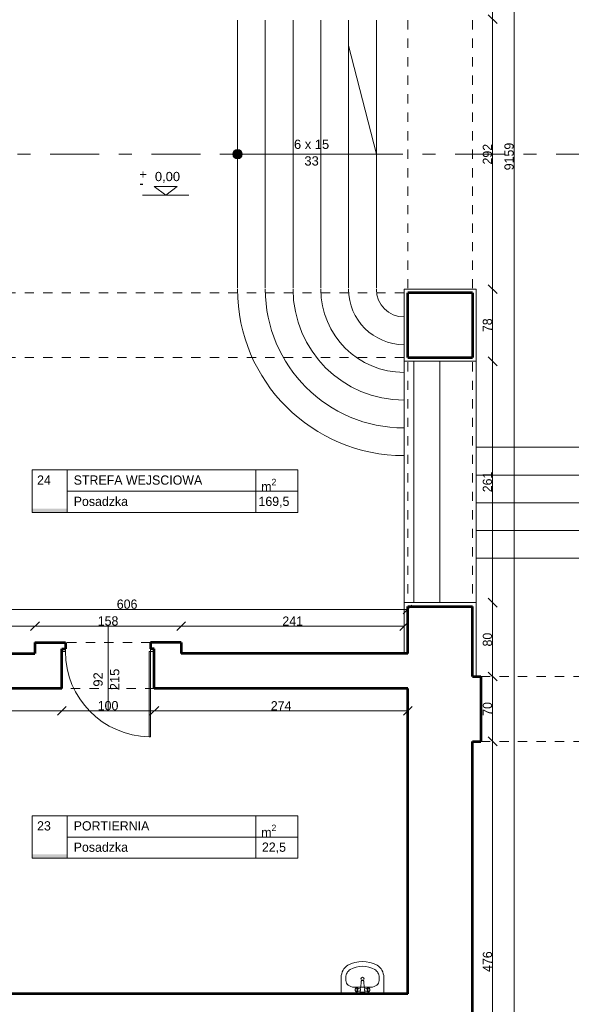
# Model space of a CAD drawing. Header units: inches. Extents: x -21887 to 84279, y -131485 to 67836.
# Tile 52 of 256: x -3914 to 2047, y 67 to 10716. Entities that reach past the tile are written whole.
import ezdxf

# ---------------------------------------------------------------- set-up
doc = ezdxf.new("R2010")
doc.units = ezdxf.units.IN
doc.header["$MEASUREMENT"] = 0
for name, pattern in [('Dashed copy', [200, 100, -100]), ('Double Dashed', [1093.611073, 529.166651, -211.666656, 141.111112, -211.666656]), ('Long Dashed', [1058.333302, 634.99999, -423.333311])]:
    doc.linetypes.add(name, pattern=pattern)
doc.layers.get('0').update_dxf_attribs({"lineweight": 13})
doc.layers.get('Defpoints').update_dxf_attribs({"lineweight": 13})
for name, color, linetype, lineweight in [('AI_MURY', 7, 'Continuous', 53), ('AI_WIDOK', 7, 'Continuous', 13), ('Dimensioning', 7, 'Continuous', 13), ('DRZWI', 7, 'Continuous', 13), ('Furniture & Equipment', 7, 'Continuous', 13), ('OPISY TABELKI', 7, 'Continuous', 13), ('PODCIAGI', 7, 'Continuous', 13), ('schodzy', 7, 'Continuous', 13)]:
    doc.layers.add(name, color=color, linetype=linetype, lineweight=lineweight)
doc.styles.add('GENERATED_STYLE_7', font='txt')
doc.styles.add('GENERATED_STYLE_8', font='txt')
doc.styles.add('GENERATED_STYLE_9', font='txt')
doc.styles.add('Style-Courier New', font='txt')
doc.dimstyles.new('Dimstyle_4', dxfattribs={"dimtxt": 100, "dimasz": 95, "dimexe": 0, "dimexo": 0, "dimgap": 0.09, "dimtad": 1, "dimdec": 0, "dimlfac": 0.1, "dimzin": 0, "dimdsep": 46, "dimlunit": 5, "dimtxsty": 'GENERATED_STYLE_7', "dimblk": 'ARROWHEAD_6', "dimcen": 0.09, "dimclrd": 161, "dimclre": 161, "dimclrt": 7, "dimadec": 0, "dimazin": 0, "dimtfac": 1, "dimtdec": 0, "dimtmove": 0, "dimatfit": 3, "dimfxl": 0, "dimtolj": 1, "dimtzin": 0, "dimarcsym": 0})
doc.dimstyles.new('Dimstyle_5', dxfattribs={"dimtxt": 100, "dimasz": 95, "dimexe": 0.18, "dimexo": 0, "dimgap": 0.09, "dimtad": 1, "dimtih": 1, "dimtoh": 1, "dimdec": 0, "dimlfac": 0.1, "dimzin": 0, "dimdsep": 46, "dimlunit": 5, "dimtxsty": 'GENERATED_STYLE_7', "dimblk": 'ARROWHEAD_6', "dimcen": 0.09, "dimclrd": 161, "dimclre": 161, "dimclrt": 7, "dimadec": 0, "dimazin": 0, "dimtfac": 1, "dimtdec": 0, "dimtmove": 0, "dimatfit": 3, "dimfxl": 0, "dimtolj": 1, "dimtzin": 0, "dimarcsym": 0})

# ---------------------------------------------------------------- blocks, each defined once
blk = doc.blocks.new('Basin 01_59')
at = {"layer": 'Furniture & Equipment', "color": 9, "linetype": 'Continuous'}
for p, q in [((0, 350), (0, 172)), ((460, 350), (0, 350)), ((154, 321), (153, 318)), ((154, 321), (153, 318)), ((155, 324), (154, 321)), ((155, 324), (154, 321)), ((157, 326), (155, 324)), ((157, 326), (155, 324)), ((158, 327), (157, 326)), ((158, 327), (157, 326)), ((163, 331), (158, 327)), ((163, 331), (158, 327)), ((160, 328), (158, 327)), ((160, 328), (158, 327)), ((162, 328), (160, 328)), ((162, 328), (160, 328)), ((163, 328), (162, 328)), ((163, 328), (162, 328)), ((165, 332), (163, 331)), ((165, 332), (163, 331)), ((165, 327), (163, 328)), ((165, 327), (163, 328)), ((167, 332), (165, 332)), ((167, 332), (165, 332)), ((167, 326), (165, 327)), ((167, 326), (165, 327)), ((169, 332), (167, 332)), ((169, 332), (167, 332)), ((168, 324), (167, 326)), ((168, 324), (167, 326)), ((169, 321), (168, 324)), ((169, 321), (168, 324)), ((171, 331), (169, 332)), ((202, 320), (169, 332)), ((171, 331), (169, 332)), ((202, 320), (169, 332)), ((170, 318), (169, 321)), ((170, 318), (169, 321)), ((173, 329), (171, 331)), ((173, 329), (171, 331)), ((174, 327), (173, 329)), ((174, 327), (173, 329)), ((176, 324), (174, 327)), ((176, 324), (174, 327)), ((177, 320), (176, 324)), ((177, 320), (176, 324)), ((178, 316), (177, 320)), ((178, 316), (177, 320)), ((203, 319), (202, 320)), ((203, 319), (202, 320)), ((204, 319), (203, 319)), ((204, 319), (203, 319)), ((206, 332), (205, 332)), ((205, 332), (205, 331)), ((206, 332), (205, 332)), ((205, 332), (205, 331)), ((205, 331), (205, 331)), ((205, 331), (205, 330)), ((205, 331), (205, 331)), ((205, 331), (205, 330)), ((205, 330), (205, 318)), ((205, 330), (205, 318)), ((207, 333), (206, 333)), ((206, 333), (206, 332)), ((207, 333), (206, 333)), ((206, 333), (206, 332)), ((206, 332), (206, 332)), ((206, 332), (206, 332)), ((208, 333), (207, 333)), ((207, 333), (207, 333)), ((208, 333), (207, 333)), ((207, 333), (207, 333)), ((252, 333), (208, 333)), ((252, 333), (208, 333)), ((253, 333), (252, 333)), ((253, 333), (252, 333)), ((253, 333), (253, 333)), ((253, 333), (253, 333)), ((253, 333), (253, 333)), ((253, 333), (253, 333)), ((254, 332), (253, 333)), ((254, 332), (253, 333)), ((255, 332), (254, 332)), ((254, 332), (254, 332)), ((255, 332), (254, 332)), ((254, 332), (254, 332)), ((255, 331), (255, 332)), ((255, 331), (255, 332)), ((255, 330), (255, 331)), ((255, 331), (255, 331)), ((255, 330), (255, 331)), ((255, 331), (255, 331)), ((255, 318), (255, 330)), ((255, 318), (255, 330)), ((257, 319), (256, 319)), ((257, 319), (256, 319)), ((258, 320), (257, 319)), ((258, 320), (257, 319)), ((258, 320), (291, 332)), ((258, 320), (291, 332)), ((283, 320), (282, 316)), ((283, 320), (282, 316)), ((284, 324), (283, 320)), ((284, 324), (283, 320)), ((286, 327), (284, 324)), ((286, 327), (284, 324)), ((287, 329), (286, 327)), ((287, 329), (286, 327)), ((289, 331), (287, 329)), ((289, 331), (287, 329)), ((291, 332), (289, 331)), ((291, 332), (289, 331)), ((291, 321), (290, 318)), ((291, 321), (290, 318)), ((293, 332), (291, 332)), ((293, 332), (291, 332)), ((292, 324), (291, 321)), ((292, 324), (291, 321)), ((293, 326), (292, 324)), ((293, 326), (292, 324)), ((295, 332), (293, 332)), ((295, 332), (293, 332)), ((295, 327), (293, 326)), ((295, 327), (293, 326)), ((297, 331), (295, 332)), ((297, 331), (295, 332)), ((297, 328), (295, 327)), ((297, 328), (295, 327)), ((297, 331), (302, 327)), ((297, 331), (302, 327)), ((298, 328), (297, 328)), ((298, 328), (297, 328)), ((300, 328), (298, 328)), ((300, 328), (298, 328)), ((302, 327), (300, 328)), ((302, 327), (300, 328)), ((303, 326), (302, 327)), ((303, 326), (302, 327)), ((305, 324), (303, 326)), ((305, 324), (303, 326)), ((306, 321), (305, 324)), ((306, 321), (305, 324)), ((307, 318), (306, 321)), ((307, 318), (306, 321)), ((460, 350), (460, 172)), ((139, 278), (139, 278)), ((321, 278), (139, 278)), ((153, 318), (152, 315)), ((153, 318), (152, 315)), ((152, 315), (152, 312)), ((152, 315), (152, 312)), ((152, 312), (152, 308)), ((152, 312), (152, 308)), ((152, 308), (152, 305)), ((152, 308), (152, 305)), ((152, 305), (152, 301)), ((152, 305), (152, 301)), ((152, 301), (153, 298)), ((152, 301), (153, 298)), ((153, 298), (154, 295)), ((153, 298), (154, 295)), ((154, 295), (155, 293)), ((154, 295), (155, 293)), ((155, 293), (157, 291)), ((155, 293), (157, 291)), ((157, 291), (158, 289)), ((157, 291), (158, 289)), ((158, 289), (160, 288)), ((163, 286), (158, 289)), ((158, 289), (160, 288)), ((163, 286), (158, 289)), ((160, 288), (162, 288)), ((160, 288), (162, 288)), ((162, 288), (163, 288)), ((162, 288), (163, 288)), ((163, 288), (165, 289)), ((163, 288), (165, 289)), ((163, 286), (165, 285)), ((163, 286), (165, 285)), ((165, 289), (167, 291)), ((165, 289), (167, 291)), ((165, 285), (167, 284)), ((165, 285), (167, 284)), ((167, 291), (168, 293)), ((167, 291), (168, 293)), ((167, 284), (169, 285)), ((167, 284), (169, 285)), ((168, 293), (169, 295)), ((168, 293), (169, 295)), ((169, 295), (170, 298)), ((169, 295), (170, 298)), ((202, 296), (169, 285)), ((202, 296), (169, 285)), ((169, 285), (171, 286)), ((169, 285), (171, 286)), ((171, 315), (170, 318)), ((171, 315), (170, 318)), ((170, 298), (171, 301)), ((170, 298), (171, 301)), ((171, 312), (171, 315)), ((171, 312), (171, 315)), ((172, 308), (171, 312)), ((172, 308), (171, 312)), ((171, 305), (172, 308)), ((171, 305), (172, 308)), ((171, 301), (171, 305)), ((171, 301), (171, 305)), ((171, 286), (173, 287)), ((171, 286), (173, 287)), ((173, 287), (174, 290)), ((173, 287), (174, 290)), ((174, 290), (176, 293)), ((174, 290), (176, 293)), ((176, 293), (177, 296)), ((176, 293), (177, 296)), ((177, 296), (178, 300)), ((177, 296), (178, 300)), ((179, 312), (178, 316)), ((179, 312), (178, 316)), ((178, 300), (179, 304)), ((178, 300), (179, 304)), ((179, 308), (179, 312)), ((179, 308), (179, 312)), ((179, 304), (179, 308)), ((179, 304), (179, 308)), ((202, 296), (203, 297)), ((202, 296), (203, 297)), ((203, 297), (204, 298)), ((203, 297), (204, 298)), ((205, 317), (204, 319)), ((205, 317), (204, 319)), ((204, 298), (205, 299)), ((204, 298), (205, 299)), ((207, 318), (205, 318)), ((207, 318), (205, 318)), ((206, 316), (205, 317)), ((206, 316), (205, 317)), ((205, 299), (206, 300)), ((205, 299), (206, 300)), ((205, 298), (205, 296)), ((207, 298), (205, 298)), ((205, 298), (205, 296)), ((207, 298), (205, 298)), ((205, 296), (205, 296)), ((205, 296), (205, 295)), ((205, 296), (205, 296)), ((205, 296), (205, 295)), ((205, 295), (208, 288)), ((205, 295), (208, 288)), ((207, 314), (206, 316)), ((207, 314), (206, 316)), ((206, 300), (207, 302)), ((206, 300), (207, 302)), ((207, 312), (207, 314)), ((207, 312), (207, 314)), ((207, 310), (207, 312)), ((207, 310), (207, 312)), ((207, 308), (207, 310)), ((207, 308), (207, 310)), ((207, 306), (207, 308)), ((207, 306), (207, 308)), ((207, 304), (207, 306)), ((207, 304), (207, 306)), ((207, 302), (207, 304)), ((207, 302), (207, 304)), ((208, 289), (211, 277)), ((208, 289), (211, 277)), ((211, 277), (213, 260)), ((211, 277), (213, 260)), ((213, 260), (215, 239)), ((213, 260), (215, 239)), ((215, 239), (217, 216)), ((215, 239), (217, 216)), ((217, 214), (217, 216)), ((217, 214), (217, 216)), ((218, 212), (217, 214)), ((217, 214), (217, 214)), ((218, 212), (217, 214)), ((217, 214), (217, 214)), ((243, 214), (242, 212)), ((243, 214), (242, 212)), ((245, 239), (243, 216)), ((245, 239), (243, 216)), ((243, 216), (243, 214)), ((243, 216), (243, 214)), ((243, 214), (243, 214)), ((243, 214), (243, 214)), ((247, 260), (245, 239)), ((247, 260), (245, 239)), ((249, 277), (247, 260)), ((249, 277), (247, 260)), ((252, 289), (249, 277)), ((252, 289), (249, 277)), ((255, 295), (252, 288)), ((255, 295), (252, 288)), ((255, 318), (253, 318)), ((255, 318), (253, 318)), ((254, 316), (253, 314)), ((254, 316), (253, 314)), ((253, 314), (253, 312)), ((253, 314), (253, 312)), ((253, 312), (253, 310)), ((253, 312), (253, 310)), ((253, 310), (253, 308)), ((253, 310), (253, 308)), ((253, 308), (253, 306)), ((253, 308), (253, 306)), ((253, 306), (253, 304)), ((253, 306), (253, 304)), ((253, 304), (253, 302)), ((253, 304), (253, 302)), ((253, 302), (254, 300)), ((253, 302), (254, 300)), ((255, 298), (253, 298)), ((255, 298), (253, 298)), ((255, 317), (254, 316)), ((255, 317), (254, 316)), ((254, 300), (255, 299)), ((254, 300), (255, 299)), ((256, 319), (255, 317)), ((256, 319), (255, 317)), ((255, 299), (256, 298)), ((255, 299), (256, 298)), ((255, 296), (255, 298)), ((255, 296), (255, 298)), ((255, 295), (255, 296)), ((255, 296), (255, 296)), ((255, 295), (255, 296)), ((255, 296), (255, 296)), ((256, 298), (257, 297)), ((256, 298), (257, 297)), ((257, 297), (258, 296)), ((257, 297), (258, 296)), ((258, 296), (291, 285)), ((258, 296), (291, 285)), ((282, 316), (281, 312)), ((282, 316), (281, 312)), ((281, 312), (281, 308)), ((281, 312), (281, 308)), ((281, 308), (281, 304)), ((281, 308), (281, 304)), ((281, 304), (282, 300)), ((281, 304), (282, 300)), ((282, 300), (283, 296)), ((282, 300), (283, 296)), ((283, 296), (284, 293)), ((283, 296), (284, 293)), ((284, 293), (286, 290)), ((284, 293), (286, 290)), ((286, 290), (287, 287)), ((286, 290), (287, 287)), ((287, 287), (289, 286)), ((287, 287), (289, 286)), ((289, 312), (288, 308)), ((289, 312), (288, 308)), ((288, 308), (289, 305)), ((288, 308), (289, 305)), ((290, 318), (289, 315)), ((290, 318), (289, 315)), ((289, 315), (289, 312)), ((289, 315), (289, 312)), ((289, 305), (289, 301)), ((289, 305), (289, 301)), ((289, 301), (290, 298)), ((289, 301), (290, 298)), ((289, 286), (291, 285)), ((289, 286), (291, 285)), ((290, 298), (291, 295)), ((290, 298), (291, 295)), ((291, 295), (292, 293)), ((291, 295), (292, 293)), ((291, 285), (293, 284)), ((291, 285), (293, 284)), ((292, 293), (293, 291)), ((292, 293), (293, 291)), ((293, 291), (295, 289)), ((293, 291), (295, 289)), ((293, 284), (295, 285)), ((293, 284), (295, 285)), ((295, 289), (297, 288)), ((295, 289), (297, 288)), ((295, 285), (297, 286)), ((295, 285), (297, 286)), ((297, 288), (298, 288)), ((297, 286), (302, 289)), ((297, 288), (298, 288)), ((297, 286), (302, 289)), ((298, 288), (300, 288)), ((298, 288), (300, 288)), ((300, 288), (302, 289)), ((300, 288), (302, 289)), ((302, 289), (303, 291)), ((302, 289), (303, 291)), ((303, 291), (305, 293)), ((303, 291), (305, 293)), ((305, 293), (306, 295)), ((305, 293), (306, 295)), ((306, 295), (307, 298)), ((306, 295), (307, 298)), ((308, 315), (307, 318)), ((308, 315), (307, 318)), ((307, 298), (308, 301)), ((307, 298), (308, 301)), ((308, 312), (308, 315)), ((308, 312), (308, 315)), ((308, 308), (308, 312)), ((308, 308), (308, 312)), ((308, 305), (308, 308)), ((308, 305), (308, 308)), ((308, 301), (308, 305)), ((308, 301), (308, 305)), ((50, 207), (50, 172)), ((219, 210), (218, 212)), ((219, 210), (218, 212)), ((220, 208), (219, 210)), ((220, 208), (219, 210)), ((222, 207), (220, 208)), ((222, 207), (220, 208)), ((223, 206), (222, 207)), ((223, 206), (222, 207)), ((226, 205), (223, 206)), ((226, 205), (223, 206)), ((225, 205), (224, 206)), ((227, 204), (225, 205)), ((228, 204), (226, 205)), ((228, 204), (226, 205)), ((228, 204), (227, 204)), ((230, 204), (228, 204)), ((230, 204), (228, 204)), ((230, 204), (228, 204)), ((232, 204), (230, 204)), ((232, 204), (230, 204)), ((232, 204), (230, 204)), ((234, 205), (232, 204)), ((234, 205), (232, 204)), ((233, 204), (232, 204)), ((235, 205), (233, 204)), ((237, 206), (234, 205)), ((237, 206), (234, 205)), ((236, 206), (235, 205)), ((238, 207), (237, 206)), ((238, 207), (237, 206)), ((240, 208), (238, 207)), ((240, 208), (238, 207)), ((241, 210), (240, 208)), ((241, 210), (240, 208)), ((242, 212), (241, 210)), ((242, 212), (241, 210)), ((410, 207), (410, 172))]:
    blk.add_line(p, q, dxfattribs=at)
at = {"layer": 'Furniture & Equipment', "color": 9, "linetype": 'Continuous', "flags": 128}
for points in [[(139, 278), (122, 277), (105, 273), (90, 266), (76, 257), (65, 247), (57, 235), (52, 221), (50, 207)], [(410, 207), (408, 221), (403, 235), (395, 247), (384, 257), (370, 266), (355, 273), (338, 277), (321, 278)], [(0, 172), (1, 152), (5, 133), (11, 114), (20, 96), (30, 80), (43, 66), (57, 53), (73, 42)], [(50, 172), (51, 159), (53, 147), (57, 135), (63, 124), (69, 113), (77, 104), (86, 96), (97, 89)], [(363, 89), (374, 96), (383, 104), (391, 113), (397, 124), (403, 135), (407, 147), (409, 159), (410, 172)], [(387, 42), (403, 53), (417, 66), (430, 80), (440, 96), (449, 114), (455, 133), (459, 152), (460, 172)], [(73, 42), (110, 24), (149, 11), (189, 3), (230, 0), (271, 3), (311, 11), (350, 24), (387, 42)], [(97, 89), (128, 73), (161, 62), (195, 55), (230, 53), (265, 55), (299, 62), (332, 73), (363, 89)]]:
    blk.add_lwpolyline(points, dxfattribs=at)
at = {"layer": 'Furniture & Equipment', "color": 9, "linetype": 'Continuous'}
blk.add_circle((230, 189), 17.5, dxfattribs=at)
blk = doc.blocks.new('ARROWHEAD_6')
at = {"color": 0, "linetype": 'Continuous'}
for p, q in [((0, 0), (-1, 0)), ((-0.5, -0.5), (0.5, 0.5))]:
    blk.add_line(p, q, dxfattribs=at)
blk = doc.blocks.new('*U207')
at = {"layer": 'Defpoints', "color": 0, "linetype": 'Continuous'}
for p in [(725, 55031), (1431, 55031), (853, -36559)]:
    blk.add_point(p, dxfattribs=at)
at = {"layer": 'Dimensioning', "color": 161, "linetype": 'Continuous', "lineweight": -2}
for p, q in [((1431, 55031), (1431, 55031)), ((1431, -36464), (1431, 54936)), ((1431, -36559), (1431, -36559))]:
    blk.add_line(p, q, dxfattribs=at)
at = {"layer": 'Dimensioning', "color": 161, "linetype": 'Continuous', "lineweight": -2, "xscale": 95, "yscale": 95, "zscale": 95}
for p, rotation in [((1431, 55031), 90), ((1431, -36559), 270)]:
    blk.add_blockref('ARROWHEAD_6', p, dxfattribs=dict(at, rotation=rotation))
at = {"layer": 'Dimensioning', "color": 7, "linetype": 'Continuous', "insert": (1375, 9236), "char_height": 100, "attachment_point": 5, "rotation": 90, "style": 'GENERATED_STYLE_7'}
blk.add_mtext('9159', dxfattribs=at)
blk = doc.blocks.new('*D1941')
at = {"layer": 'Defpoints'}
for p in [(725, 55031), (1431, 55031), (1431, 9236), (853, -36559)]:
    blk.add_point(p, dxfattribs=at)
at = {"layer": 'Dimensioning', "color": 161, "linetype": 'Continuous'}
blk.add_blockref('*U207', (0, 0), dxfattribs=at)
blk = doc.blocks.new('*U1072')
at = {"layer": 'Defpoints', "color": 0, "linetype": 'Continuous'}
for p in [(-5783, 4303), (277, 4337), (277, 4233)]:
    blk.add_point(p, dxfattribs=at)
at = {"layer": 'Dimensioning', "color": 161, "linetype": 'Continuous', "lineweight": -2}
for p, q in [((-5783, 4337), (-5783, 4338)), ((-5688, 4337), (182, 4337)), ((277, 4337), (277, 4338))]:
    blk.add_line(p, q, dxfattribs=at)
at = {"layer": 'Dimensioning', "color": 161, "linetype": 'Continuous', "lineweight": -2, "xscale": 95, "yscale": 95, "zscale": 95, "rotation": 180}
blk.add_blockref('ARROWHEAD_6', (-5783, 4337), dxfattribs=at)
at = {"layer": 'Dimensioning', "color": 161, "linetype": 'Continuous', "lineweight": -2, "xscale": 95, "yscale": 95, "zscale": 95}
blk.add_blockref('ARROWHEAD_6', (277, 4337), dxfattribs=at)
at = {"layer": 'Dimensioning', "color": 7, "linetype": 'Continuous', "insert": (-2753, 4394), "char_height": 100, "attachment_point": 5, "style": 'GENERATED_STYLE_7'}
blk.add_mtext('606', dxfattribs=at)
blk = doc.blocks.new('*D2021')
at = {"layer": 'Defpoints'}
for p in [(-5783, 4303), (-2753, 4337), (277, 4337), (277, 4233)]:
    blk.add_point(p, dxfattribs=at)
at = {"layer": 'Dimensioning', "color": 161, "linetype": 'Continuous'}
blk.add_blockref('*U1072', (0, 0), dxfattribs=at)
blk = doc.blocks.new('*U1176')
at = {"layer": 'Defpoints', "color": 0, "linetype": 'Continuous'}
for p in [(-3459, 3481), (-6549, 3233), (-3459, 3240)]:
    blk.add_point(p, dxfattribs=at)
at = {"layer": 'Dimensioning', "color": 161, "linetype": 'Continuous', "lineweight": -2}
for p, q in [((-6549, 3240), (-6549, 3240)), ((-6454, 3240), (-3554, 3240)), ((-3459, 3240), (-3459, 3240))]:
    blk.add_line(p, q, dxfattribs=at)
at = {"layer": 'Dimensioning', "color": 161, "linetype": 'Continuous', "lineweight": -2, "xscale": 95, "yscale": 95, "zscale": 95, "rotation": 180}
blk.add_blockref('ARROWHEAD_6', (-6549, 3240), dxfattribs=at)
at = {"layer": 'Dimensioning', "color": 161, "linetype": 'Continuous', "lineweight": -2, "xscale": 95, "yscale": 95, "zscale": 95}
blk.add_blockref('ARROWHEAD_6', (-3459, 3240), dxfattribs=at)
at = {"layer": 'Dimensioning', "color": 7, "linetype": 'Continuous', "insert": (-5004, 3296), "char_height": 100, "attachment_point": 5, "style": 'GENERATED_STYLE_7'}
blk.add_mtext('309', dxfattribs=at)
blk = doc.blocks.new('*D2179')
at = {"layer": 'Defpoints'}
for p in [(-3459, 3481), (-6549, 3233), (-5004, 3240), (-3459, 3240)]:
    blk.add_point(p, dxfattribs=at)
at = {"layer": 'Dimensioning', "color": 161, "linetype": 'Continuous'}
blk.add_blockref('*U1176', (0, 0), dxfattribs=at)
blk = doc.blocks.new('*U1177')
at = {"layer": 'Defpoints', "color": 0, "linetype": 'Continuous'}
for p in [(-3459, 3481), (-2459, 3481), (-2459, 3240)]:
    blk.add_point(p, dxfattribs=at)
at = {"layer": 'Dimensioning', "color": 161, "linetype": 'Continuous', "lineweight": -2}
for p, q in [((-3459, 3240), (-3459, 3240)), ((-3364, 3240), (-2554, 3240)), ((-2459, 3240), (-2459, 3240))]:
    blk.add_line(p, q, dxfattribs=at)
at = {"layer": 'Dimensioning', "color": 161, "linetype": 'Continuous', "lineweight": -2, "xscale": 95, "yscale": 95, "zscale": 95, "rotation": 180}
blk.add_blockref('ARROWHEAD_6', (-3459, 3240), dxfattribs=at)
at = {"layer": 'Dimensioning', "color": 161, "linetype": 'Continuous', "lineweight": -2, "xscale": 95, "yscale": 95, "zscale": 95}
blk.add_blockref('ARROWHEAD_6', (-2459, 3240), dxfattribs=at)
at = {"layer": 'Dimensioning', "color": 7, "linetype": 'Continuous', "insert": (-2959, 3296), "char_height": 100, "attachment_point": 5, "style": 'GENERATED_STYLE_7'}
blk.add_mtext('100', dxfattribs=at)
blk = doc.blocks.new('*D2180')
at = {"layer": 'Defpoints'}
for p in [(-3459, 3481), (-2459, 3481), (-2959, 3240), (-2459, 3240)]:
    blk.add_point(p, dxfattribs=at)
at = {"layer": 'Dimensioning', "color": 161, "linetype": 'Continuous'}
blk.add_blockref('*U1177', (0, 0), dxfattribs=at)
blk = doc.blocks.new('*U1178')
at = {"layer": 'Defpoints', "color": 0, "linetype": 'Continuous'}
for p in [(-2459, 3481), (281, 3481), (281, 3240)]:
    blk.add_point(p, dxfattribs=at)
at = {"layer": 'Dimensioning', "color": 161, "linetype": 'Continuous', "lineweight": -2}
for p, q in [((-2459, 3240), (-2459, 3240)), ((-2364, 3240), (186, 3240)), ((281, 3240), (281, 3240))]:
    blk.add_line(p, q, dxfattribs=at)
at = {"layer": 'Dimensioning', "color": 161, "linetype": 'Continuous', "lineweight": -2, "xscale": 95, "yscale": 95, "zscale": 95, "rotation": 180}
blk.add_blockref('ARROWHEAD_6', (-2459, 3240), dxfattribs=at)
at = {"layer": 'Dimensioning', "color": 161, "linetype": 'Continuous', "lineweight": -2, "xscale": 95, "yscale": 95, "zscale": 95}
blk.add_blockref('ARROWHEAD_6', (281, 3240), dxfattribs=at)
at = {"layer": 'Dimensioning', "color": 7, "linetype": 'Continuous', "insert": (-1089, 3295), "char_height": 100, "attachment_point": 5, "style": 'GENERATED_STYLE_7'}
blk.add_mtext('274', dxfattribs=at)
blk = doc.blocks.new('*D2181')
at = {"layer": 'Defpoints'}
for p in [(-2459, 3481), (281, 3481), (-1089, 3240), (281, 3240)]:
    blk.add_point(p, dxfattribs=at)
at = {"layer": 'Dimensioning', "color": 161, "linetype": 'Continuous'}
blk.add_blockref('*U1178', (0, 0), dxfattribs=at)
blk = doc.blocks.new('*U1398')
at = {"layer": 'Defpoints', "color": 0, "linetype": 'Continuous'}
for p in [(-5819, 4280), (-3749, 4156), (-3749, 3981)]:
    blk.add_point(p, dxfattribs=at)
at = {"layer": 'Dimensioning', "color": 161, "linetype": 'Continuous', "lineweight": -2}
for p, q in [((-5819, 4156), (-5819, 4156)), ((-5724, 4156), (-3844, 4156)), ((-3749, 4156), (-3749, 4156))]:
    blk.add_line(p, q, dxfattribs=at)
at = {"layer": 'Dimensioning', "color": 161, "linetype": 'Continuous', "lineweight": -2, "xscale": 95, "yscale": 95, "zscale": 95, "rotation": 180}
blk.add_blockref('ARROWHEAD_6', (-5819, 4156), dxfattribs=at)
at = {"layer": 'Dimensioning', "color": 161, "linetype": 'Continuous', "lineweight": -2, "xscale": 95, "yscale": 95, "zscale": 95}
blk.add_blockref('ARROWHEAD_6', (-3749, 4156), dxfattribs=at)
at = {"layer": 'Dimensioning', "color": 7, "linetype": 'Continuous', "insert": (-4784, 4212), "char_height": 100, "attachment_point": 5, "style": 'GENERATED_STYLE_7'}
blk.add_mtext('207', dxfattribs=at)
blk = doc.blocks.new('*D2606')
at = {"layer": 'Defpoints'}
for p in [(-5819, 4280), (-4784, 4156), (-3749, 4156), (-3749, 3981)]:
    blk.add_point(p, dxfattribs=at)
at = {"layer": 'Dimensioning', "color": 161, "linetype": 'Continuous'}
blk.add_blockref('*U1398', (0, 0), dxfattribs=at)
blk = doc.blocks.new('*U1399')
at = {"layer": 'Defpoints', "color": 0, "linetype": 'Continuous'}
for p in [(-2169, 4156), (-3749, 3981), (-2169, 3981)]:
    blk.add_point(p, dxfattribs=at)
at = {"layer": 'Dimensioning', "color": 161, "linetype": 'Continuous', "lineweight": -2}
for p, q in [((-3749, 4156), (-3749, 4156)), ((-3654, 4156), (-2264, 4156)), ((-2169, 4156), (-2169, 4156))]:
    blk.add_line(p, q, dxfattribs=at)
at = {"layer": 'Dimensioning', "color": 161, "linetype": 'Continuous', "lineweight": -2, "xscale": 95, "yscale": 95, "zscale": 95, "rotation": 180}
blk.add_blockref('ARROWHEAD_6', (-3749, 4156), dxfattribs=at)
at = {"layer": 'Dimensioning', "color": 161, "linetype": 'Continuous', "lineweight": -2, "xscale": 95, "yscale": 95, "zscale": 95}
blk.add_blockref('ARROWHEAD_6', (-2169, 4156), dxfattribs=at)
at = {"layer": 'Dimensioning', "color": 7, "linetype": 'Continuous', "insert": (-2959, 4212), "char_height": 100, "attachment_point": 5, "style": 'GENERATED_STYLE_7'}
blk.add_mtext('158', dxfattribs=at)
blk = doc.blocks.new('*D2607')
at = {"layer": 'Defpoints'}
for p in [(-2959, 4156), (-2169, 4156), (-3749, 3981), (-2169, 3981)]:
    blk.add_point(p, dxfattribs=at)
at = {"layer": 'Dimensioning', "color": 161, "linetype": 'Continuous'}
blk.add_blockref('*U1399', (0, 0), dxfattribs=at)
blk = doc.blocks.new('*U1400')
at = {"layer": 'Defpoints', "color": 0, "linetype": 'Continuous'}
for p in [(241, 4156), (241, 4136), (-2169, 3981)]:
    blk.add_point(p, dxfattribs=at)
at = {"layer": 'Dimensioning', "color": 161, "linetype": 'Continuous', "lineweight": -2}
for p, q in [((-2169, 4156), (-2169, 4156)), ((-2074, 4156), (146, 4156)), ((241, 4156), (241, 4156))]:
    blk.add_line(p, q, dxfattribs=at)
at = {"layer": 'Dimensioning', "color": 161, "linetype": 'Continuous', "lineweight": -2, "xscale": 95, "yscale": 95, "zscale": 95, "rotation": 180}
blk.add_blockref('ARROWHEAD_6', (-2169, 4156), dxfattribs=at)
at = {"layer": 'Dimensioning', "color": 161, "linetype": 'Continuous', "lineweight": -2, "xscale": 95, "yscale": 95, "zscale": 95}
blk.add_blockref('ARROWHEAD_6', (241, 4156), dxfattribs=at)
at = {"layer": 'Dimensioning', "color": 7, "linetype": 'Continuous', "insert": (-964, 4211), "char_height": 100, "attachment_point": 5, "style": 'GENERATED_STYLE_7'}
blk.add_mtext('241', dxfattribs=at)
blk = doc.blocks.new('*D2608')
at = {"layer": 'Defpoints'}
for p in [(-964, 4156), (241, 4156), (241, 4136), (-2169, 3981)]:
    blk.add_point(p, dxfattribs=at)
at = {"layer": 'Dimensioning', "color": 161, "linetype": 'Continuous'}
blk.add_blockref('*U1400', (0, 0), dxfattribs=at)
blk = doc.blocks.new('*U472')
at = {"layer": 'Defpoints', "color": 0, "linetype": 'Continuous'}
for p in [(981, 2911), (1197, 2911), (981, -1854)]:
    blk.add_point(p, dxfattribs=at)
at = {"layer": 'Dimensioning', "color": 161, "linetype": 'Continuous', "lineweight": -2}
for p, q in [((1197, 2911), (1197, 2911)), ((1197, -1759), (1197, 2816)), ((1197, -1854), (1197, -1854))]:
    blk.add_line(p, q, dxfattribs=at)
at = {"layer": 'Dimensioning', "color": 161, "linetype": 'Continuous', "lineweight": -2, "xscale": 95, "yscale": 95, "zscale": 95}
for p, rotation in [((1197, 2911), 90), ((1197, -1854), 270)]:
    blk.add_blockref('ARROWHEAD_6', p, dxfattribs=dict(at, rotation=rotation))
at = {"layer": 'Dimensioning', "color": 7, "linetype": 'Continuous', "insert": (1141, 528), "char_height": 100, "attachment_point": 5, "rotation": 90, "style": 'GENERATED_STYLE_7'}
blk.add_mtext('476', dxfattribs=at)
blk = doc.blocks.new('*D2696')
at = {"layer": 'Defpoints'}
for p in [(981, 2911), (1197, 2911), (1197, 528), (981, -1854)]:
    blk.add_point(p, dxfattribs=at)
at = {"layer": 'Dimensioning', "color": 161, "linetype": 'Continuous'}
blk.add_blockref('*U472', (0, 0), dxfattribs=at)
blk = doc.blocks.new('*U473')
at = {"layer": 'Defpoints', "color": 0, "linetype": 'Continuous'}
for p in [(981, 3611), (1197, 3611), (981, 2911)]:
    blk.add_point(p, dxfattribs=at)
at = {"layer": 'Dimensioning', "color": 161, "linetype": 'Continuous', "lineweight": -2}
for p, q in [((1197, 3611), (1197, 3611)), ((1197, 3006), (1197, 3516)), ((1197, 2911), (1197, 2911))]:
    blk.add_line(p, q, dxfattribs=at)
at = {"layer": 'Dimensioning', "color": 161, "linetype": 'Continuous', "lineweight": -2, "xscale": 95, "yscale": 95, "zscale": 95}
for p, rotation in [((1197, 3611), 90), ((1197, 2911), 270)]:
    blk.add_blockref('ARROWHEAD_6', p, dxfattribs=dict(at, rotation=rotation))
at = {"layer": 'Dimensioning', "color": 7, "linetype": 'Continuous', "insert": (1141, 3261), "char_height": 100, "attachment_point": 5, "rotation": 90, "style": 'GENERATED_STYLE_7'}
blk.add_mtext('70', dxfattribs=at)
blk = doc.blocks.new('*D2697')
at = {"layer": 'Defpoints'}
for p in [(981, 3611), (1197, 3611), (1197, 3261), (981, 2911)]:
    blk.add_point(p, dxfattribs=at)
at = {"layer": 'Dimensioning', "color": 161, "linetype": 'Continuous'}
blk.add_blockref('*U473', (0, 0), dxfattribs=at)
blk = doc.blocks.new('*U474')
at = {"layer": 'Defpoints', "color": 0, "linetype": 'Continuous'}
for p in [(1021, 4411), (1197, 4411), (981, 3611)]:
    blk.add_point(p, dxfattribs=at)
at = {"layer": 'Dimensioning', "color": 161, "linetype": 'Continuous', "lineweight": -2}
for p, q in [((1197, 4411), (1197, 4411)), ((1197, 3706), (1197, 4316)), ((1197, 3611), (1197, 3611))]:
    blk.add_line(p, q, dxfattribs=at)
at = {"layer": 'Dimensioning', "color": 161, "linetype": 'Continuous', "lineweight": -2, "xscale": 95, "yscale": 95, "zscale": 95}
for p, rotation in [((1197, 4411), 90), ((1197, 3611), 270)]:
    blk.add_blockref('ARROWHEAD_6', p, dxfattribs=dict(at, rotation=rotation))
at = {"layer": 'Dimensioning', "color": 7, "linetype": 'Continuous', "insert": (1141, 4011), "char_height": 100, "attachment_point": 5, "rotation": 90, "style": 'GENERATED_STYLE_7'}
blk.add_mtext('80', dxfattribs=at)
blk = doc.blocks.new('*D2698')
at = {"layer": 'Defpoints'}
for p in [(1021, 4411), (1197, 4411), (1197, 4011), (981, 3611)]:
    blk.add_point(p, dxfattribs=at)
at = {"layer": 'Dimensioning', "color": 161, "linetype": 'Continuous'}
blk.add_blockref('*U474', (0, 0), dxfattribs=at)
blk = doc.blocks.new('*U475')
at = {"layer": 'Defpoints', "color": 0, "linetype": 'Continuous'}
for p in [(1021, 7021), (1197, 7021), (1021, 4411)]:
    blk.add_point(p, dxfattribs=at)
at = {"layer": 'Dimensioning', "color": 161, "linetype": 'Continuous', "lineweight": -2}
for p, q in [((1197, 7021), (1197, 7021)), ((1197, 4506), (1197, 6926)), ((1197, 4411), (1197, 4411))]:
    blk.add_line(p, q, dxfattribs=at)
at = {"layer": 'Dimensioning', "color": 161, "linetype": 'Continuous', "lineweight": -2, "xscale": 95, "yscale": 95, "zscale": 95}
for p, rotation in [((1197, 7021), 90), ((1197, 4411), 270)]:
    blk.add_blockref('ARROWHEAD_6', p, dxfattribs=dict(at, rotation=rotation))
at = {"layer": 'Dimensioning', "color": 7, "linetype": 'Continuous', "insert": (1141, 5716), "char_height": 100, "attachment_point": 5, "rotation": 90, "style": 'GENERATED_STYLE_7'}
blk.add_mtext('261', dxfattribs=at)
blk = doc.blocks.new('*D2699')
at = {"layer": 'Defpoints'}
for p in [(1021, 7021), (1197, 7021), (1197, 5716), (1021, 4411)]:
    blk.add_point(p, dxfattribs=at)
at = {"layer": 'Dimensioning', "color": 161, "linetype": 'Continuous'}
blk.add_blockref('*U475', (0, 0), dxfattribs=at)
blk = doc.blocks.new('*U476')
at = {"layer": 'Defpoints', "color": 0, "linetype": 'Continuous'}
for p in [(1021, 7801), (1197, 7801), (1021, 7021)]:
    blk.add_point(p, dxfattribs=at)
at = {"layer": 'Dimensioning', "color": 161, "linetype": 'Continuous', "lineweight": -2}
for p, q in [((1197, 7801), (1197, 7801)), ((1197, 7116), (1197, 7706)), ((1197, 7021), (1197, 7021))]:
    blk.add_line(p, q, dxfattribs=at)
at = {"layer": 'Dimensioning', "color": 161, "linetype": 'Continuous', "lineweight": -2, "xscale": 95, "yscale": 95, "zscale": 95}
for p, rotation in [((1197, 7801), 90), ((1197, 7021), 270)]:
    blk.add_blockref('ARROWHEAD_6', p, dxfattribs=dict(at, rotation=rotation))
at = {"layer": 'Dimensioning', "color": 7, "linetype": 'Continuous', "insert": (1141, 7411), "char_height": 100, "attachment_point": 5, "rotation": 90, "style": 'GENERATED_STYLE_7'}
blk.add_mtext('78', dxfattribs=at)
blk = doc.blocks.new('*D2700')
at = {"layer": 'Defpoints'}
for p in [(1021, 7801), (1197, 7801), (1197, 7411), (1021, 7021)]:
    blk.add_point(p, dxfattribs=at)
at = {"layer": 'Dimensioning', "color": 161, "linetype": 'Continuous'}
blk.add_blockref('*U476', (0, 0), dxfattribs=at)
blk = doc.blocks.new('*U477')
at = {"layer": 'Defpoints', "color": 0, "linetype": 'Continuous'}
for p in [(1021, 10721), (1197, 10721), (1021, 7801)]:
    blk.add_point(p, dxfattribs=at)
at = {"layer": 'Dimensioning', "color": 161, "linetype": 'Continuous', "lineweight": -2}
for p, q in [((1197, 10721), (1197, 10721)), ((1197, 7896), (1197, 10626)), ((1197, 7801), (1197, 7801))]:
    blk.add_line(p, q, dxfattribs=at)
at = {"layer": 'Dimensioning', "color": 161, "linetype": 'Continuous', "lineweight": -2, "xscale": 95, "yscale": 95, "zscale": 95}
for p, rotation in [((1197, 10721), 90), ((1197, 7801), 270)]:
    blk.add_blockref('ARROWHEAD_6', p, dxfattribs=dict(at, rotation=rotation))
at = {"layer": 'Dimensioning', "color": 7, "linetype": 'Continuous', "insert": (1141, 9261), "char_height": 100, "attachment_point": 5, "rotation": 90, "style": 'GENERATED_STYLE_7'}
blk.add_mtext('292', dxfattribs=at)
blk = doc.blocks.new('*D2701')
at = {"layer": 'Defpoints'}
for p in [(1021, 10721), (1197, 10721), (1197, 9261), (1021, 7801)]:
    blk.add_point(p, dxfattribs=at)
at = {"layer": 'Dimensioning', "color": 161, "linetype": 'Continuous'}
blk.add_blockref('*U477', (0, 0), dxfattribs=at)
blk = doc.blocks.new('*U478')
at = {"layer": 'Defpoints', "color": 0, "linetype": 'Continuous'}
for p in [(1021, 11501), (1197, 11501), (1021, 10721)]:
    blk.add_point(p, dxfattribs=at)
at = {"layer": 'Dimensioning', "color": 161, "linetype": 'Continuous', "lineweight": -2}
for p, q in [((1197, 11501), (1197, 11501)), ((1197, 10816), (1197, 11406)), ((1197, 10721), (1197, 10721))]:
    blk.add_line(p, q, dxfattribs=at)
at = {"layer": 'Dimensioning', "color": 161, "linetype": 'Continuous', "lineweight": -2, "xscale": 95, "yscale": 95, "zscale": 95}
for p, rotation in [((1197, 11501), 90), ((1197, 10721), 270)]:
    blk.add_blockref('ARROWHEAD_6', p, dxfattribs=dict(at, rotation=rotation))
at = {"layer": 'Dimensioning', "color": 7, "linetype": 'Continuous', "insert": (1141, 11111), "char_height": 100, "attachment_point": 5, "rotation": 90, "style": 'GENERATED_STYLE_7'}
blk.add_mtext('78', dxfattribs=at)
blk = doc.blocks.new('*D2702')
at = {"layer": 'Defpoints'}
for p in [(1021, 11501), (1197, 11501), (1197, 11111), (1021, 10721)]:
    blk.add_point(p, dxfattribs=at)
at = {"layer": 'Dimensioning', "color": 161, "linetype": 'Continuous'}
blk.add_blockref('*U478', (0, 0), dxfattribs=at)

msp = doc.modelspace()

# ---------------------------------------------------------------- hatches: boundary and pattern name
at = {"layer": 'OPISY TABELKI', "extrusion": (0, 0, -1)}
for points in [[(3402.1, 5385.2), (3402.1, 5427.4), (3778.6, 5427.4), (3778.6, 5385.2)], [(3402.1, 1645.4), (3402.1, 1687.5), (3778.6, 1687.5), (3778.6, 1645.4)]]:
    msp.add_hatch(color=7, dxfattribs=at).paths.add_polyline_path(points, flags=16)
at = {"layer": 'schodzy'}
msp.add_hatch(color=9, dxfattribs=at).paths.add_polyline_path([(-1509.5, 9260.7, 1), (-1609.5, 9260.7, 1)], flags=16)

# ---------------------------------------------------------------- linework, layer by layer
at = {"layer": 'AI_MURY', "color": 7, "linetype": 'Continuous'}
for p, q in [((980.5, 7760.7), (280.5, 7760.7)), ((280.5, 7060.7), (280.5, 7760.7)), ((980.5, 7760.7), (980.5, 7060.7)), ((280.5, 7060.7), (980.5, 7060.7)), ((280.5, 3860.7), (280.5, 4370.7)), ((280.5, 4370.7), (980.5, 4370.7)), ((980.5, 3610.7), (980.5, 4370.7)), ((-3749.5, 3980.7), (-3419.5, 3980.7)), ((-3749.5, 3980.7), (-3749.5, 3860.7)), ((-3419.5, 3980.7), (-3419.5, 3910.7)), ((-2169.5, 3980.7), (-2499.5, 3980.7)), ((-2499.5, 3980.7), (-2499.5, 3910.7)), ((-2169.5, 3980.7), (-2169.5, 3860.7)), ((-5819.5, 3860.7), (-3749.5, 3860.7)), ((-3459.5, 3480.7), (-3459.5, 3910.7)), ((-3459.5, 3910.7), (-3419.5, 3910.7)), ((-2459.5, 3910.7), (-2499.5, 3910.7)), ((-2459.5, 3480.7), (-2459.5, 3910.7)), ((280.5, 3860.7), (-2169.5, 3860.7)), ((980.5, 3610.7), (1070.5, 3610.7)), ((1070.5, 3610.7), (1070.5, 2910.7)), ((-3459.5, 3480.7), (-6549.5, 3480.7)), ((280.5, 3480.7), (-2459.5, 3480.7)), ((280.5, 180.7), (280.5, 3480.7)), ((980.5, 2910.7), (1070.5, 2910.7)), ((980.5, -1854.3), (980.5, 2910.7)), ((280.5, 180.7), (-6549.5, 180.7))]:
    msp.add_line(p, q, dxfattribs=at)
at = {"layer": 'AI_WIDOK', "color": 9, "linetype": 'Continuous'}
for p, q in [((240.5, 7020.7), (240.5, 7800.7)), ((1020.5, 7800.7), (240.5, 7800.7)), ((1020.5, 7800.7), (1020.5, 7020.7)), ((240.5, 7020.7), (1020.5, 7020.7)), ((240.5, 3860.7), (240.5, 4410.7)), ((1020.5, 4410.7), (240.5, 4410.7)), ((1020.5, 4410.7), (1020.5, 3610.7))]:
    msp.add_line(p, q, dxfattribs=at)
at = {"layer": 'DRZWI', "color": 5, "linetype": 'Continuous'}
for p, q in [((-3419.5, 3880.7), (-3459.5, 3880.7)), ((-3419.5, 3910.7), (-3419.5, 3880.7)), ((-2499.5, 3880.7), (-2514.5, 3880.7)), ((-2499.5, 3910.7), (-2499.5, 3880.7)), ((-2459.5, 3880.7), (-2499.5, 3880.7))]:
    msp.add_line(p, q, dxfattribs=at)
at = {"layer": 'OPISY TABELKI', "color": 7, "linetype": 'Continuous'}
for p, q in [((-3778.6, 5845.9), (-3778.6, 5385.2)), ((-3778.6, 5845.9), (-908.8, 5845.9)), ((-3402.1, 5845.9), (-3402.1, 5385.2)), ((-1362.8, 5845.9), (-1362.8, 5385.2)), ((-908.8, 5845.9), (-908.8, 5385.2)), ((-3402.1, 5615.6), (-908.8, 5615.6)), ((-3778.6, 5385.2), (-908.8, 5385.2)), ((-3778.6, 2106.1), (-3778.6, 1645.4)), ((-3778.6, 2106.1), (-908.8, 2106.1)), ((-3402.1, 2106.1), (-3402.1, 1645.4)), ((-1362.8, 2106.1), (-1362.8, 1645.4)), ((-908.8, 2106.1), (-908.8, 1645.4)), ((-3402.1, 1875.7), (-908.8, 1875.7)), ((-3778.6, 1645.4), (-908.8, 1645.4))]:
    msp.add_line(p, q, dxfattribs=at)
at = {"layer": 'PODCIAGI', "color": 7, "linetype": 'Dashed copy'}
for p, q in [((280.5, 10710.7), (280.5, 7810.7)), ((980.5, 10710.7), (980.5, 7810.7)), ((240.5, 7760.7), (-5819.5, 7760.7)), ((240.5, 7060.7), (-5819.5, 7060.7)), ((280.5, 7010.7), (280.5, 4410.7)), ((980.5, 7010.7), (980.5, 4410.7)), ((-2499.5, 3980.7), (-3419.5, 3980.7)), ((1070.5, 3610.7), (3598.2, 3610.7)), ((-2459.5, 3480.7), (-3459.5, 3480.7)), ((1070.5, 2910.7), (3598.2, 2910.7))]:
    msp.add_line(p, q, dxfattribs=at)
at = {"layer": 'PODCIAGI', "color": 7, "linetype": 'Double Dashed'}
msp.add_line((82247, 9260.7), (-13376.4, 9260.7), dxfattribs=at)
at = {"layer": 'PODCIAGI', "color": 5, "linetype": 'Continuous'}
for p, q in [((-2959.5, 3259), (-2959.5, 4159)), ((-2514.5, 3880.7), (-2514.5, 2960.7)), ((-2499.5, 3880.7), (-2499.5, 2960.7)), ((-2499.5, 2960.7), (-2514.5, 2960.7))]:
    msp.add_line(p, q, dxfattribs=at)
msp.add_arc((-2499.5, 3880.7), 920.1, 180, 269.06591, dxfattribs=at)
at = {"layer": 'schodzy', "color": 9, "linetype": 'Continuous'}
for p, q in [((-1559.5, 10710.7), (-1559.5, 7810.7)), ((-1259.5, 10710.7), (-1259.5, 7810.7)), ((-959.5, 10710.7), (-959.5, 7810.7)), ((-659.5, 10710.7), (-659.5, 7810.7)), ((-359.5, 10710.7), (-359.5, 7810.7)), ((-59.5, 10710.7), (-59.5, 7810.7)), ((-59.5, 9260.7), (-359.5, 10436.8)), ((-1559.5, 9260.7), (-59.5, 9260.7)), ((240.5, 4410.7), (240.5, 7020.7)), ((345.5, 4410.7), (345.5, 7020.7)), ((625.5, 4410.7), (625.5, 7020.7)), ((1020.5, 4410.7), (1020.5, 7020.7)), ((1020.5, 6090.7), (3680.5, 6090.7)), ((1020.5, 5790.7), (3680.5, 5790.7)), ((1020.5, 5490.7), (3680.5, 5490.7)), ((1020.5, 5190.7), (3680.5, 5190.7)), ((1020.5, 4890.7), (3680.5, 4890.7))]:
    msp.add_line(p, q, dxfattribs=at)
at = {"layer": 'schodzy', "color": 9, "linetype": 'Long Dashed'}
for p, q in [((-2336.3, 8816.2), (-2460, 8912)), ((-2460, 8912), (-2212.7, 8912)), ((-2336.3, 8816.2), (-2212.7, 8912)), ((-2585.4, 8816.2), (-2085.6, 8816.2))]:
    msp.add_line(p, q, dxfattribs=at)
at = {"layer": 'schodzy', "color": 9, "linetype": 'Continuous'}
msp.add_circle((-1559.5, 9260.7), 50, dxfattribs=at)
for radius in [1800, 1500, 1200, 900, 600, 300]:
    msp.add_arc((240.5, 7800.7), radius, 180, 270, dxfattribs=at)

# ---------------------------------------------------------------- block references
at = {"layer": 'AI_MURY', "rotation": 180}
msp.add_blockref('Basin 01_59', (20.5, 530.7), dxfattribs=at)

# ---------------------------------------------------------------- texts
at = {"layer": 'OPISY TABELKI', "color": 7, "char_height": 100, "attachment_point": 1}
for s, insert, width, style in [('24', (-3725.9, 5786.5), 323.775, 'GENERATED_STYLE_8'), ('STREFA WEJSCIOWA     ', (-3330.3, 5786.5), 2409.415, 'GENERATED_STYLE_9'), ('\\A1;m\\H70.000000;\\S2^  ;', (-1304, 5749.9), 323.775, 'GENERATED_STYLE_9'), ('Posadzka     ', (-3330.3, 5556.1), 2409.415, 'GENERATED_STYLE_9'), ('169,5           ', (-1333.7, 5556.1), 424.969, 'GENERATED_STYLE_9'), ('23', (-3725.9, 2046.6), 323.775, 'GENERATED_STYLE_8'), ('PORTIERNIA       ', (-3330.3, 2046.6), 2409.415, 'GENERATED_STYLE_9'), ('\\A1;m\\H70.000000;\\S2^  ;', (-1304, 2010), 323.775, 'GENERATED_STYLE_9'), ('Posadzka     ', (-3330.3, 1816.3), 2409.415, 'GENERATED_STYLE_9'), (' 22,5           ', (-1333.7, 1816.3), 424.969, 'GENERATED_STYLE_9')]:
    msp.add_mtext(s, dxfattribs=dict(at, insert=insert, width=width, style=style))
at = {"layer": 'PODCIAGI', "color": 5, "insert": (-3117.1, 3579.9), "char_height": 100, "width": 704.483, "attachment_point": 2, "rotation": 90, "line_spacing_factor": 1.079165, "style": 'GENERATED_STYLE_7'}
msp.add_mtext('\\fArial|b0|i0|c238|p39;92\\P215', dxfattribs=at)
at = {"layer": 'schodzy', "color": 9, "insert": (-759.5, 9418.3), "char_height": 100, "width": 1279.368, "attachment_point": 2, "line_spacing_factor": 1.079165, "style": 'GENERATED_STYLE_7'}
msp.add_mtext('\\fArial|b0|i0|c238|p39;6 x 15\\P33', dxfattribs=at)
at = {"layer": 'schodzy', "color": 9, "char_height": 100, "style": 'GENERATED_STYLE_7'}
for s, insert, width, attachment_point in [('\\fArial|b0|i0|c238|p39;+', (-2621.8, 9092.8), 616.068, 1), ('\\fArial|b0|i0|c238|p39; 0,00', (-2336.3, 9069.6), 614.783, 2), ('\\fArial|b0|i0|c238|p39;-', (-2621.8, 8996.3), 616.068, 1)]:
    msp.add_mtext(s, dxfattribs=dict(at, insert=insert, width=width, attachment_point=attachment_point))

# ---------------------------------------------------------------- dimensions: what is measured, and where the dimension line sits
at = {"layer": 'Dimensioning', "color": 161, "linetype": 'Continuous'}
for base, p1, p2, picture, middle in [((1431.3, 55030.7), (853.3, -36559.3), (724.7, 55030.7), '*D1941', (1431.3, 9235.7)), ((1197.4, 11500.7), (1020.5, 10720.7), (1020.5, 11500.7), '*D2702', (1197.4, 11110.7)), ((1197.4, 10720.7), (1020.5, 7800.7), (1020.5, 10720.7), '*D2701', (1197.4, 9260.7)), ((1197.4, 7800.7), (1020.5, 7020.7), (1020.5, 7800.7), '*D2700', (1197.4, 7410.7)), ((1197.4, 7020.7), (1020.5, 4410.7), (1020.5, 7020.7), '*D2699', (1197.4, 5715.7)), ((1197.4, 4410.7), (980.5, 3610.7), (1020.5, 4410.7), '*D2698', (1197.4, 4010.7)), ((1197.4, 3610.7), (980.5, 2910.7), (980.5, 3610.7), '*D2697', (1197.4, 3260.7)), ((1197.3697315, 2910.7131048), (980.5180538, -1854.2868952), (980.5180538, 2910.7131048), '*D2696', (1197.3697315, 528.2131048))]:
    dim = msp.add_linear_dim(base=base, p1=p1, p2=p2, angle=90, dimstyle='Dimstyle_4', override={"dimtxsty": 'Style-Courier New', "dimclrd": 0, "dimclre": 161, "dimlwe": 0}, dxfattribs=at)
    dim.commit()
    dim.dimension.update_dxf_attribs({"geometry": picture, "text_midpoint": middle, "dimtype": 128})
for base, p1, p2, picture, middle in [((276.6, 4337.4), (-5783.4, 4302.5), (276.6, 4232.9), '*D2021', (-2753.4, 4337.4)), ((-3749.5, 4156), (-5819.5, 4280.4), (-3749.5, 3980.7), '*D2606', (-4784.5, 4156)), ((-2169.5, 4156), (-3749.5, 3980.7), (-2169.5, 3980.7), '*D2607', (-2959.5, 4156)), ((240.5, 4156), (-2169.5, 3980.7), (240.5, 4135.7), '*D2608', (-964.5, 4156)), ((-3459.5, 3240.2), (-6549.5, 3233.4), (-3459.5, 3480.7), '*D2179', (-5004.5, 3240.2)), ((-2459.5, 3240.2), (-3459.5, 3480.7), (-2459.5, 3480.7), '*D2180', (-2959.5, 3240.2)), ((280.5, 3240.2), (-2459.5, 3480.7), (280.5, 3480.7), '*D2181', (-1089.5, 3240.2))]:
    dim = msp.add_linear_dim(base=base, p1=p1, p2=p2, dimstyle='Dimstyle_5', override={"dimtxsty": 'Style-Courier New', "dimclrd": 0, "dimclre": 161, "dimlwe": 0}, dxfattribs=at)
    dim.commit()
    dim.dimension.update_dxf_attribs({"geometry": picture, "text_midpoint": middle, "dimtype": 128})

doc.saveas('drawing.dxf')
